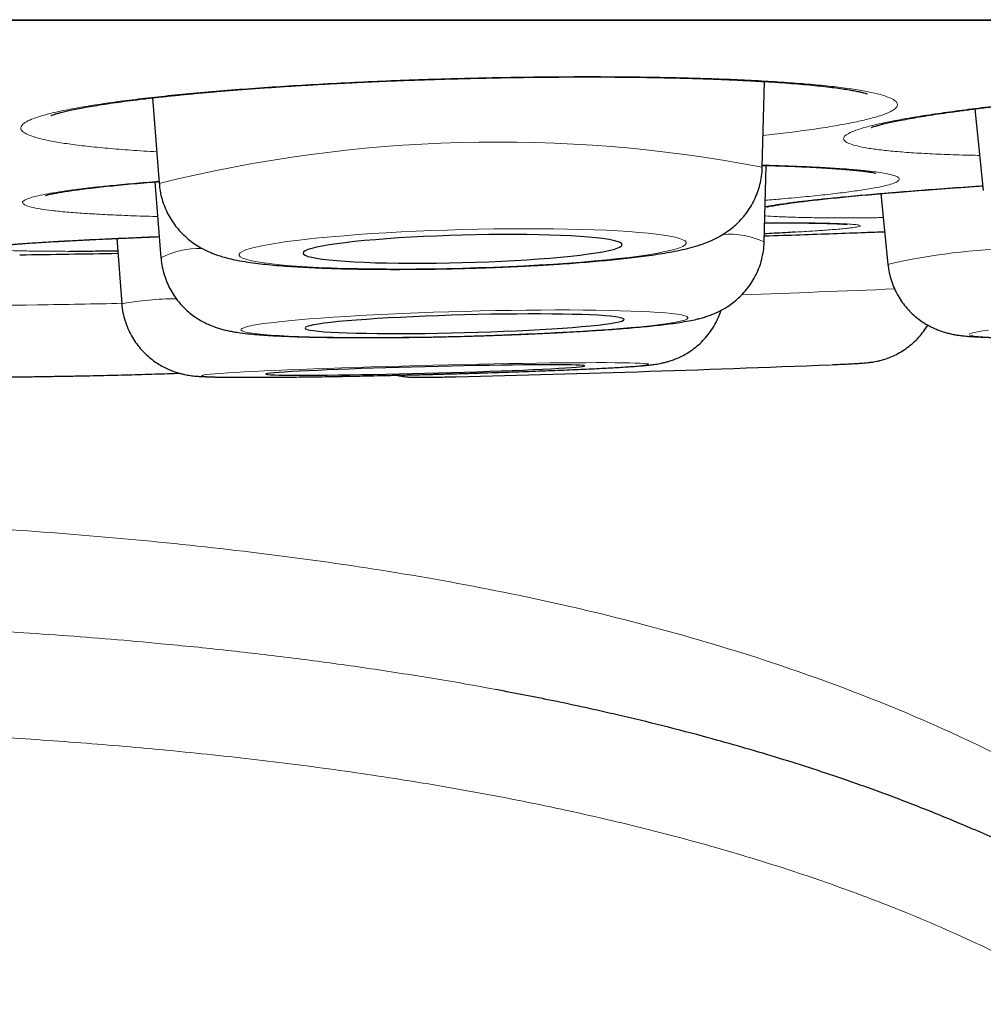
# Model space of a CAD drawing. Header units: millimetres. Extents: x 8 to 869, y 12 to 812.
# Tile 10 of 230: x 410.17 to 413.87, y 321.24 to 325.02. Entities that reach past the tile are written whole.
import ezdxf

# ---------------------------------------------------------------- set-up
doc = ezdxf.new("R2010")
doc.units = ezdxf.units.MM

msp = doc.modelspace()

# ---------------------------------------------------------------- linework, layer by layer
at = {"color": 252, "linetype": 'Continuous', "lineweight": 0}
msp.add_line((391.6885, 325.0178), (425.0841, 325.0178), dxfattribs=at)
at = {"color": 7, "linetype": 'Continuous', "lineweight": 30}
for p, q in [((391.7188, 325.0155), (425.0537, 325.0155)), ((413.0171, 324.4511), (413.0256, 324.7803)), ((410.6748, 324.7176), (410.7008, 324.3893)), ((413.8335, 324.6753), (413.866, 324.3613)), ((413.0243, 324.1645), (413.0319, 324.4579)), ((410.6848, 324.395), (410.708, 324.1025)), ((413.4722, 324.3497), (413.4997, 324.0779)), ((410.5378, 324.1776), (410.5574, 323.9269)), ((413.4997, 324.0776), (413.4997, 324.0779))]:
    msp.add_line(p, q, dxfattribs=at)
at = {"color": 252, "linetype": 'Continuous', "lineweight": 0, "flags": 128}
for points in [[(411.8665, 324.0635), (411.9264, 324.0653), (411.986, 324.0674), (412.045, 324.0699), (412.1032, 324.0727), (412.1602, 324.0758), (412.2158, 324.0792), (412.2696, 324.0829), (412.3215, 324.0868), (412.3712, 324.091), (412.4184, 324.0954), (412.463, 324.1001), (412.5046, 324.1049), (412.5431, 324.1099), (412.5784, 324.115), (412.6101, 324.1202), (412.6383, 324.1255), (412.6627, 324.1309), (412.6832, 324.1363), (412.6997, 324.1417), (412.7121, 324.1471), (412.7205, 324.1524), (412.7247, 324.1576), (412.7247, 324.1628), (412.7205, 324.1679), (412.7121, 324.1727), (412.6997, 324.1775), (412.6832, 324.182), (412.6627, 324.1863), (412.6383, 324.1904), (412.6101, 324.1942), (412.5784, 324.1977), (412.5431, 324.201), (412.5046, 324.2039), (412.463, 324.2065), (412.4184, 324.2088), (412.3712, 324.2107), (412.3215, 324.2123), (412.2696, 324.2135), (412.2158, 324.2144), (412.1602, 324.2148), (412.1032, 324.2149), (412.045, 324.2146), (411.986, 324.2139), (411.9264, 324.2129), (411.8665, 324.2115), (411.8066, 324.2097), (411.747, 324.2076), (411.688, 324.2052), (411.6298, 324.2024), (411.5728, 324.1993), (411.5172, 324.1959), (411.4634, 324.1922), (411.4115, 324.1882), (411.3618, 324.184), (411.3146, 324.1796), (411.27, 324.1749), (411.2284, 324.1701), (411.1899, 324.1652), (411.1546, 324.16), (411.1229, 324.1548), (411.0947, 324.1495), (411.0704, 324.1442), (411.0499, 324.1388), (411.0333, 324.1334), (411.0209, 324.128), (411.0125, 324.1226), (411.0084, 324.1174), (411.0084, 324.1122), (411.0125, 324.1072), (411.0209, 324.1023), (411.0333, 324.0976), (411.0499, 324.093), (411.0704, 324.0887), (411.0947, 324.0846), (411.1229, 324.0808), (411.1546, 324.0773), (411.1899, 324.074), (411.2284, 324.0711), (411.27, 324.0685), (411.3146, 324.0662), (411.3618, 324.0643), (411.4115, 324.0627), (411.4634, 324.0615), (411.5172, 324.0607), (411.5728, 324.0602), (411.6298, 324.0601), (411.688, 324.0604), (411.747, 324.0611), (411.8066, 324.0621), (411.8665, 324.0635)], [(411.8738, 323.8023), (411.9337, 323.804), (411.9933, 323.806), (412.0523, 323.8081), (412.1105, 323.8105), (412.1675, 323.813), (412.223, 323.8157), (412.2769, 323.8186), (412.3288, 323.8217), (412.3785, 323.8249), (412.4257, 323.8282), (412.4703, 323.8316), (412.5119, 323.8351), (412.5504, 323.8386), (412.5856, 323.8423), (412.6174, 323.8459), (412.6455, 323.8496), (412.6699, 323.8533), (412.6904, 323.857), (412.7069, 323.8606), (412.7194, 323.8642), (412.7277, 323.8677), (412.7319, 323.8711), (412.7319, 323.8744), (412.7277, 323.8777), (412.7194, 323.8807), (412.7069, 323.8836), (412.6904, 323.8864), (412.6699, 323.889), (412.6455, 323.8914), (412.6174, 323.8935), (412.5856, 323.8955), (412.5504, 323.8973), (412.5119, 323.8988), (412.4703, 323.9001), (412.4257, 323.9011), (412.3785, 323.9019), (412.3288, 323.9024), (412.2769, 323.9027), (412.223, 323.9027), (412.1675, 323.9025), (412.1105, 323.902), (412.0523, 323.9012), (411.9933, 323.9002), (411.9337, 323.899), (411.8738, 323.8975), (411.8139, 323.8958), (411.7543, 323.8939), (411.6952, 323.8917), (411.6371, 323.8894), (411.5801, 323.8868), (411.5245, 323.8841), (411.4707, 323.8812), (411.4187, 323.8782), (411.3691, 323.875), (411.3218, 323.8717), (411.2773, 323.8683), (411.2357, 323.8648), (411.1971, 323.8612), (411.1619, 323.8576), (411.1301, 323.8539), (411.102, 323.8502), (411.0776, 323.8465), (411.0571, 323.8429), (411.0406, 323.8392), (411.0281, 323.8357), (411.0198, 323.8321), (411.0156, 323.8287), (411.0156, 323.8254), (411.0198, 323.8222), (411.0281, 323.8191), (411.0406, 323.8162), (411.0571, 323.8135), (411.0776, 323.8109), (411.102, 323.8085), (411.1301, 323.8063), (411.1619, 323.8043), (411.1971, 323.8026), (411.2357, 323.8011), (411.2773, 323.7998), (411.3218, 323.7988), (411.3691, 323.798), (411.4187, 323.7974), (411.4707, 323.7972), (411.5245, 323.7971), (411.5801, 323.7974), (411.6371, 323.7979), (411.6952, 323.7986), (411.7543, 323.7996), (411.8139, 323.8008), (411.8738, 323.8023)], [(413.8861, 323.8256), (413.8638, 323.8223), (413.8454, 323.8193), (413.831, 323.8163), (413.8207, 323.8136), (413.8145, 323.811), (413.8126, 323.8086), (413.8148, 323.8064), (413.8211, 323.8044), (413.8316, 323.8027), (413.8462, 323.8011), (413.8648, 323.7998), (413.8874, 323.7988)], [(412.5815, 323.6943), (412.5794, 323.6955), (412.5731, 323.6965), (412.5626, 323.6975), (412.5481, 323.6983), (412.5296, 323.699), (412.5071, 323.6995), (412.4808, 323.7), (412.4508, 323.7003), (412.4172, 323.7004), (412.3803, 323.7004), (412.3402, 323.7003), (412.2971, 323.7001), (412.2511, 323.6997), (412.2026, 323.6992), (412.1518, 323.6985), (412.0988, 323.6977), (412.0441, 323.6968), (411.9877, 323.6958), (411.9301, 323.6947), (411.8715, 323.6934), (411.8121, 323.6921), (411.7523, 323.6906), (411.6924, 323.6891), (411.6326, 323.6875), (411.5733, 323.6858), (411.5146, 323.684), (411.457, 323.6822), (411.4007, 323.6804), (411.346, 323.6785), (411.2931, 323.6765), (411.2423, 323.6746), (411.1938, 323.6726), (411.1479, 323.6707), (411.1048, 323.6687), (411.0647, 323.6668), (411.0278, 323.6649), (410.9944, 323.663), (410.9644, 323.6612), (410.9382, 323.6594), (410.9157, 323.6577), (410.8973, 323.6561), (410.8828, 323.6545), (410.8724, 323.6531), (410.8662, 323.6517), (410.8641, 323.6504), (410.8662, 323.6492), (410.8725, 323.6482), (410.883, 323.6473), (410.8975, 323.6464), (410.916, 323.6458), (410.9385, 323.6452), (410.9648, 323.6448), (410.9948, 323.6445), (411.0284, 323.6443), (411.0653, 323.6443), (411.1054, 323.6444), (411.1486, 323.6447), (411.1945, 323.6451), (411.243, 323.6456), (411.2938, 323.6462), (411.3468, 323.647), (411.4015, 323.6479), (411.4579, 323.6489), (411.5155, 323.6501), (411.5741, 323.6513), (411.6335, 323.6527), (411.6933, 323.6541), (411.7532, 323.6556), (411.813, 323.6573), (411.8724, 323.6589), (411.931, 323.6607), (411.9886, 323.6625), (412.0449, 323.6644), (412.0996, 323.6663), (412.1525, 323.6682), (412.2034, 323.6701), (412.2518, 323.6721), (412.2977, 323.6741), (412.3408, 323.676), (412.3809, 323.6779), (412.4178, 323.6798), (412.4513, 323.6817), (412.4812, 323.6835), (412.5074, 323.6853), (412.5299, 323.687), (412.5484, 323.6887), (412.5628, 323.6902), (412.5732, 323.6917), (412.5794, 323.6931), (412.5815, 323.6943)]]:
    msp.add_lwpolyline(points, dxfattribs=at)
at = {"color": 7, "linetype": 'Continuous', "lineweight": 30, "flags": 128}
for points in [[(411.8665, 324.0847), (411.9171, 324.0862), (411.9674, 324.0881), (412.0169, 324.0903), (412.0655, 324.0928), (412.1126, 324.0957), (412.1581, 324.0988), (412.2016, 324.1022), (412.2428, 324.1058), (412.2815, 324.1097), (412.3173, 324.1137), (412.35, 324.1179), (412.3795, 324.1222), (412.4054, 324.1267), (412.4276, 324.1312), (412.446, 324.1357), (412.4605, 324.1403), (412.4709, 324.1448), (412.4771, 324.1493), (412.4792, 324.1537), (412.4771, 324.158), (412.4709, 324.1622), (412.4605, 324.1662), (412.446, 324.17), (412.4276, 324.1736), (412.4054, 324.1769), (412.3795, 324.18), (412.35, 324.1827), (412.3173, 324.1852), (412.2815, 324.1873), (412.2428, 324.1891), (412.2016, 324.1906), (412.1581, 324.1917), (412.1126, 324.1924), (412.0655, 324.1927), (412.0169, 324.1927), (411.9674, 324.1923), (411.9171, 324.1915), (411.8665, 324.1903), (411.8159, 324.1888), (411.7657, 324.1869), (411.7161, 324.1847), (411.6676, 324.1822), (411.6204, 324.1793), (411.5749, 324.1762), (411.5314, 324.1728), (411.4902, 324.1692), (411.4515, 324.1654), (411.4157, 324.1613), (411.383, 324.1571), (411.3536, 324.1528), (411.3276, 324.1484), (411.3054, 324.1439), (411.287, 324.1393), (411.2725, 324.1348), (411.2621, 324.1302), (411.2559, 324.1257), (411.2538, 324.1213), (411.2559, 324.117), (411.2621, 324.1128), (411.2725, 324.1088), (411.287, 324.105), (411.3054, 324.1015), (411.3276, 324.0981), (411.3536, 324.0951), (411.383, 324.0923), (411.4157, 324.0898), (411.4515, 324.0877), (411.4902, 324.0859), (411.5314, 324.0844), (411.5749, 324.0834), (411.6204, 324.0826), (411.6676, 324.0823), (411.7161, 324.0824), (411.7657, 324.0828), (411.8159, 324.0836), (411.8665, 324.0847)], [(411.8738, 323.816), (411.9244, 323.8174), (411.9746, 323.8191), (412.0242, 323.821), (412.0727, 323.8231), (412.1199, 323.8254), (412.1654, 323.8278), (412.2089, 323.8304), (412.2501, 323.8331), (412.2888, 323.836), (412.3246, 323.8389), (412.3573, 323.8419), (412.3867, 323.845), (412.4126, 323.8481), (412.4349, 323.8512), (412.4533, 323.8543), (412.4677, 323.8574), (412.4781, 323.8604), (412.4844, 323.8634), (412.4865, 323.8662), (412.4844, 323.869), (412.4781, 323.8716), (412.4677, 323.8741), (412.4533, 323.8764), (412.4349, 323.8785), (412.4126, 323.8804), (412.3867, 323.8822), (412.3573, 323.8837), (412.3246, 323.8849), (412.2888, 323.886), (412.2501, 323.8868), (412.2089, 323.8873), (412.1654, 323.8876), (412.1199, 323.8876), (412.0727, 323.8873), (412.0242, 323.8869), (411.9746, 323.8861), (411.9244, 323.8851), (411.8738, 323.8839), (411.8232, 323.8824), (411.7729, 323.8807), (411.7234, 323.8788), (411.6748, 323.8767), (411.6276, 323.8745), (411.5821, 323.872), (411.5386, 323.8694), (411.4974, 323.8667), (411.4588, 323.8639), (411.423, 323.8609), (411.3902, 323.8579), (411.3608, 323.8548), (411.3349, 323.8517), (411.3127, 323.8486), (411.2942, 323.8455), (411.2798, 323.8424), (411.2694, 323.8394), (411.2631, 323.8365), (411.2611, 323.8336), (411.2631, 323.8308), (411.2694, 323.8282), (411.2798, 323.8258), (411.2942, 323.8235), (411.3127, 323.8213), (411.3349, 323.8194), (411.3608, 323.8177), (411.3902, 323.8162), (411.423, 323.8149), (411.4588, 323.8139), (411.4974, 323.8131), (411.5386, 323.8126), (411.5821, 323.8123), (411.6276, 323.8123), (411.6748, 323.8125), (411.7234, 323.813), (411.7729, 323.8137), (411.8232, 323.8147), (411.8738, 323.816)], [(412.3355, 323.688), (412.3334, 323.689), (412.3271, 323.6899), (412.3167, 323.6906), (412.3022, 323.6912), (412.2838, 323.6917), (412.2615, 323.6921), (412.2356, 323.6923), (412.2062, 323.6924), (412.1734, 323.6924), (412.1376, 323.6922), (412.0989, 323.6918), (412.0577, 323.6914), (412.0142, 323.6908), (411.9687, 323.6901), (411.9215, 323.6893), (411.8729, 323.6883), (411.8233, 323.6873), (411.7731, 323.6861), (411.7225, 323.6849), (411.6719, 323.6835), (411.6216, 323.6821), (411.5721, 323.6806), (411.5235, 323.6791), (411.4764, 323.6775), (411.4309, 323.6759), (411.3874, 323.6743), (411.3462, 323.6726), (411.3076, 323.6709), (411.2718, 323.6693), (411.2391, 323.6677), (411.2097, 323.6661), (411.1838, 323.6645), (411.1615, 323.663), (411.1432, 323.6616), (411.1287, 323.6602), (411.1184, 323.659), (411.1121, 323.6578), (411.1101, 323.6567), (411.1122, 323.6557), (411.1185, 323.6549), (411.1289, 323.6541), (411.1434, 323.6535), (411.1618, 323.653), (411.1841, 323.6526), (411.21, 323.6524), (411.2395, 323.6523), (411.2722, 323.6524), (411.308, 323.6526), (411.3467, 323.6529), (411.3879, 323.6533), (411.4315, 323.6539), (411.477, 323.6546), (411.5242, 323.6555), (411.5727, 323.6564), (411.6223, 323.6575), (411.6725, 323.6586), (411.7231, 323.6599), (411.7737, 323.6612), (411.824, 323.6626), (411.8735, 323.6641), (411.9221, 323.6656), (411.9692, 323.6672), (412.0147, 323.6688), (412.0582, 323.6705), (412.0994, 323.6721), (412.138, 323.6738), (412.1738, 323.6754), (412.2065, 323.6771), (412.2359, 323.6787), (412.2618, 323.6802), (412.2841, 323.6817), (412.3025, 323.6831), (412.3169, 323.6845), (412.3272, 323.6858), (412.3335, 323.687), (412.3355, 323.688)]]:
    msp.add_lwpolyline(points, dxfattribs=at)
at = {"color": 252, "linetype": 'Continuous', "lineweight": 0}
for centre, radius, start, end in [((412, 319.1635), 5.3845, 79.1114, 103.9616), ((412.892, 323.8801), 0.3136, 65.0431, 94.6693), ((410.8569, 323.8204), 0.3191, 88.5175, 117.8159), ((414.0317, 321.7894), 2.3495, 90.7806, 103.0885), ((410.6246, 392.8426), 68.9201, 271.924635, 272.413456), ((410.7694, 322.7507), 1.1951, 90.1353, 100.2198), ((409.7437, 356.6408), 32.7221, 269.64236, 270.85836), ((409.7007, 361.7462), 37.8276, 270.80752, 271.29966)]:
    msp.add_arc(centre, radius, start, end, dxfattribs=at)
at = {"color": 7, "linetype": 'Continuous', "lineweight": 30}
for centre, radius, start, end in [((408.3863, 454.1026), 130, 270.784149, 270.950264), ((409.9177, 406.2565), 82.6324, 271.301965, 272.33171)]:
    msp.add_arc(centre, radius, start, end, dxfattribs=at)
for points, knots in [([(410.2854, 324.6496), (410.2855, 324.6496), (410.2858, 324.6498), (410.2899, 324.6514), (410.2973, 324.6539), (410.3086, 324.6574), (410.3237, 324.6615), (410.3429, 324.6662), (410.3663, 324.6714), (410.3937, 324.6769), (410.4255, 324.6828), (410.4612, 324.6889), (410.5008, 324.695), (410.5439, 324.7013), (410.5904, 324.7075), (410.6401, 324.7136), (410.6926, 324.7197), (410.7479, 324.7256), (410.806, 324.7315), (410.8667, 324.7372), (410.9298, 324.7427), (410.9951, 324.748), (411.0625, 324.7531), (411.1307, 324.7579), (411.1795, 324.7612), (411.2177, 324.7636), (411.2573, 324.766), (411.3191, 324.7696), (411.3936, 324.7736), (411.4691, 324.7773), (411.5455, 324.7808), (411.6227, 324.7839), (411.7005, 324.7868), (411.7787, 324.7893), (411.8572, 324.7915), (411.9355, 324.7934), (412.0135, 324.795), (412.0912, 324.7963), (412.1686, 324.7972), (412.2453, 324.7978), (412.3211, 324.798), (412.3957, 324.798), (412.4688, 324.7976), (412.5398, 324.7968), (412.6088, 324.7958), (412.676, 324.7944), (412.7418, 324.7927), (412.8059, 324.7906), (412.8681, 324.7883), (412.9283, 324.7856), (412.986, 324.7827), (413.0412, 324.7794), (413.0934, 324.776), (413.1424, 324.7722), (413.188, 324.7683), (413.2301, 324.7642), (413.2683, 324.76), (413.3024, 324.7558), (413.3323, 324.7515), (413.3576, 324.7474), (413.3791, 324.7434), (413.3957, 324.7398), (413.4079, 324.7368), (413.4157, 324.7345), (413.4201, 324.7331), (413.4204, 324.733), (413.4205, 324.7329)], [0, 0, 0, 0, 0.008136, 0.018805, 0.030419, 0.042931, 0.056247, 0.070241, 0.084496, 0.099732, 0.115458, 0.131574, 0.147987, 0.164617, 0.181397, 0.19827, 0.21519, 0.232073, 0.249155, 0.266268, 0.283414, 0.300595, 0.317815, 0.335081, 0.351466, 0.353487, 0.362618, 0.379902, 0.397163, 0.414422, 0.431687, 0.448966, 0.466267, 0.483596, 0.500962, 0.518292, 0.535531, 0.552837, 0.570188, 0.58756, 0.604921, 0.622244, 0.639503, 0.656676, 0.673549, 0.690516, 0.707605, 0.724797, 0.742072, 0.759401, 0.776756, 0.794092, 0.81137, 0.828546, 0.845576, 0.86241, 0.878993, 0.895259, 0.911136, 0.926531, 0.941357, 0.956318, 0.969014, 0.980863, 0.991775, 1, 1, 1, 1]), ([(413.4355, 324.6034), (413.4355, 324.6034), (413.435, 324.6031), (413.4369, 324.604), (413.4415, 324.6057), (413.45, 324.6084), (413.4622, 324.612), (413.4784, 324.6163), (413.4986, 324.6211), (413.5229, 324.6265), (413.5511, 324.6321), (413.5834, 324.6382), (413.6199, 324.6445), (413.6602, 324.6511), (413.704, 324.6577), (413.7512, 324.6645), (413.8014, 324.6712), (413.8545, 324.678), (413.9103, 324.6847), (413.9688, 324.6914), (414.03, 324.6981), (414.0934, 324.7046), (414.1591, 324.711), (414.2268, 324.7174), (414.2964, 324.7235), (414.3502, 324.7281), (414.3934, 324.7316), (414.4368, 324.7351), (414.4989, 324.7399), (414.5738, 324.7454), (414.6497, 324.7506), (414.7263, 324.7557), (414.8037, 324.7605), (414.8817, 324.765), (414.96, 324.7693), (415.0385, 324.7734), (415.1168, 324.7771), (415.1948, 324.7806), (415.2724, 324.7838), (415.3496, 324.7866), (415.4261, 324.7892), (415.5017, 324.7914), (415.576, 324.7934), (415.6487, 324.795), (415.7194, 324.7962), (415.788, 324.7971), (415.8548, 324.7977), (415.92, 324.7979), (415.9836, 324.7979), (416.0453, 324.7975), (416.1049, 324.7968), (416.1621, 324.7957), (416.2165, 324.7944), (416.2681, 324.7927), (416.3165, 324.7907), (416.3615, 324.7885), (416.4029, 324.7861), (416.4404, 324.7834), (416.4739, 324.7806), (416.5031, 324.7776), (416.5278, 324.7747), (416.5478, 324.7718), (416.5634, 324.7692), (416.5748, 324.767), (416.5822, 324.7653), (416.5861, 324.7642), (416.5861, 324.7642), (416.5862, 324.7642)], [0, 0, 0, 0, 0.000782, 0.010588, 0.021398, 0.033209, 0.045954, 0.059509, 0.073724, 0.088461, 0.10318, 0.118998, 0.135167, 0.151609, 0.168249, 0.185024, 0.20188, 0.218774, 0.235607, 0.252636, 0.269688, 0.286765, 0.30387, 0.321009, 0.338188, 0.355415, 0.359918, 0.368999, 0.386196, 0.403367, 0.420535, 0.437708, 0.454895, 0.472101, 0.489336, 0.506606, 0.52384, 0.540983, 0.558193, 0.575447, 0.592722, 0.609988, 0.627215, 0.644381, 0.661462, 0.678246, 0.695122, 0.71212, 0.729223, 0.746409, 0.763651, 0.780922, 0.798178, 0.815379, 0.832485, 0.849449, 0.866224, 0.882752, 0.898971, 0.914802, 0.93015, 0.944918, 0.958266, 0.970864, 0.982562, 0.99326, 1, 1, 1, 1]), ([(411.8665, 324.0624), (411.8767, 324.0627), (411.9064, 324.0635), (411.9554, 324.0651), (412.0133, 324.0673), (412.0706, 324.0698), (412.1271, 324.0726), (412.1827, 324.0757), (412.2371, 324.0792), (412.2901, 324.0828), (412.3416, 324.0868), (412.3915, 324.0911), (412.4396, 324.0956), (412.4858, 324.1003), (412.53, 324.1054), (412.5724, 324.1108), (412.6131, 324.1167), (412.6525, 324.1231), (412.6917, 324.1304), (412.7291, 324.1387), (412.7616, 324.1475), (412.7886, 324.1563), (412.8109, 324.1648), (412.8322, 324.1742), (412.853, 324.185), (412.8738, 324.1976), (412.8947, 324.2124), (412.9155, 324.2297), (412.9357, 324.2497), (412.9547, 324.2724), (412.9719, 324.2976), (412.9869, 324.3249), (412.9992, 324.354), (413.0086, 324.3844), (413.0146, 324.4167), (413.0174, 324.4391), (413.0171, 324.4509), (413.0171, 324.4511)], [0, 0, 0, 0, 0.0185865, 0.0539178, 0.0892628, 0.1246307, 0.1600364, 0.1954966, 0.231031, 0.2666635, 0.3024244, 0.3383529, 0.3745019, 0.410945, 0.4477889, 0.4851953, 0.5234245, 0.5629289, 0.6045881, 0.6504286, 0.6921465, 0.7191268, 0.7430651, 0.7643304, 0.7839883, 0.8028737, 0.8215834, 0.8403635, 0.8594316, 0.8788128, 0.898434, 0.918209, 0.9380729, 0.9579825, 0.9779177, 0.9997093, 1, 1, 1, 1]), ([(413.0173, 324.4583), (413.0297, 324.458), (413.0606, 324.4571), (413.1068, 324.4556), (413.1561, 324.4536), (413.2022, 324.4515), (413.2451, 324.4493), (413.2846, 324.4468), (413.3205, 324.4443), (413.3524, 324.4416), (413.3802, 324.439), (413.4037, 324.4363), (413.4224, 324.4339), (413.4364, 324.4317), (413.4461, 324.4299), (413.4516, 324.4288), (413.4541, 324.4281), (413.4536, 324.4283), (413.4535, 324.4283)], [0, 0, 0, 0, 0.050817, 0.126448, 0.201868, 0.277044, 0.351923, 0.426428, 0.500445, 0.573664, 0.644333, 0.714068, 0.782077, 0.84096, 0.895908, 0.946181, 0.991355, 1, 1, 1, 1]), ([(410.2642, 324.3428), (410.2641, 324.3427), (410.2639, 324.3427), (410.2667, 324.3435), (410.2728, 324.3451), (410.2814, 324.3471), (410.2913, 324.3492), (410.3037, 324.3516), (410.321, 324.3547), (410.3447, 324.3586), (410.3723, 324.3626), (410.4038, 324.3669), (410.4392, 324.3712), (410.4783, 324.3757), (410.5209, 324.3802), (410.5668, 324.3847), (410.616, 324.3892), (410.6605, 324.3931), (410.6896, 324.3954), (410.7003, 324.3963)], [0, 0, 0, 0, 0.0183224, 0.0621558, 0.1111864, 0.165349, 0.20245, 0.2422676, 0.30697, 0.3737687, 0.4427684, 0.5134352, 0.5853821, 0.6583298, 0.732084, 0.8065131, 0.8814808, 0.9564304, 1, 1, 1, 1]), ([(410.7013, 324.3893), (410.7018, 324.3823), (410.7031, 324.3643), (410.7093, 324.3361), (410.719, 324.3053), (410.7317, 324.2764), (410.7467, 324.2496), (410.7639, 324.2251), (410.7827, 324.2031), (410.8025, 324.1836), (410.823, 324.1667), (410.8436, 324.1523), (410.8641, 324.1401), (410.8843, 324.1298), (410.9044, 324.121), (410.9249, 324.1134), (410.9467, 324.1065), (410.9715, 324.1), (411.003, 324.0931), (411.0394, 324.0869), (411.0796, 324.0815), (411.1201, 324.0771), (411.1625, 324.0733), (411.2073, 324.07), (411.2533, 324.0672), (411.3008, 324.0649), (411.35, 324.0629), (411.4007, 324.0614), (411.4529, 324.0602), (411.5066, 324.0594), (411.5614, 324.0589), (411.6174, 324.0588), (411.6743, 324.0591), (411.7318, 324.0597), (411.7898, 324.0606), (411.8348, 324.0616), (411.8604, 324.0622), (411.8665, 324.0624)], [0, 0, 0, 0, 0.013161, 0.033788, 0.054002, 0.073838, 0.093322, 0.11246, 0.131255, 0.149699, 0.167808, 0.18566, 0.203465, 0.221533, 0.240335, 0.260602, 0.283386, 0.310352, 0.344633, 0.393273, 0.435604, 0.474757, 0.516048, 0.555246, 0.593224, 0.630443, 0.667154, 0.703506, 0.739598, 0.775496, 0.81125, 0.846894, 0.882456, 0.917959, 0.953419, 0.988854, 1, 1, 1, 1]), ([(413.0335, 324.2982), (413.0334, 324.2982), (413.0332, 324.2981), (413.036, 324.2988), (413.0421, 324.3002), (413.0521, 324.3022), (413.0621, 324.304), (413.0721, 324.3057), (413.0836, 324.3076), (413.1028, 324.3105), (413.1287, 324.3142), (413.1585, 324.318), (413.1922, 324.3221), (413.2294, 324.3263), (413.2703, 324.3307), (413.3145, 324.3352), (413.362, 324.3398), (413.4125, 324.3445), (413.4658, 324.3492), (413.5219, 324.354), (413.5807, 324.3588), (413.642, 324.3636), (413.7058, 324.3684), (413.7717, 324.3732), (413.8246, 324.377), (413.856, 324.3791), (413.8641, 324.3797)], [0, 0, 0, 0, 0.0121443, 0.0412016, 0.0742083, 0.1110613, 0.1519423, 0.1605429, 0.1873362, 0.2327955, 0.2793587, 0.3270704, 0.3756163, 0.4247877, 0.4744455, 0.5245004, 0.5748963, 0.6255496, 0.6760188, 0.7266442, 0.7775363, 0.8286116, 0.8797878, 0.9309756, 0.9820797, 1, 1, 1, 1]), ([(413.0249, 324.1871), (413.0256, 324.1871), (413.0728, 324.1887), (413.162, 324.1918), (413.291, 324.1963), (413.3993, 324.2002), (413.4624, 324.2026), (413.487, 324.2035)], [0, 0, 0, 0, 0.003933, 0.283826, 0.553886, 0.825822, 1, 1, 1, 1]), ([(413.1449, 324.2018), (413.1441, 324.2017), (413.1203, 324.2003), (413.0807, 324.1981), (413.0379, 324.1959), (413.0251, 324.1953)], [0, 0, 0, 0, 0.023065, 0.708871, 1, 1, 1, 1]), ([(413.0262, 324.2379), (413.0354, 324.2379), (413.0608, 324.2379), (413.0989, 324.2378), (413.1407, 324.2375), (413.179, 324.2371), (413.2135, 324.2366), (413.2444, 324.236), (413.2715, 324.2353), (413.2948, 324.2346), (413.3141, 324.2338), (413.3283, 324.233), (413.338, 324.2323), (413.343, 324.2319), (413.3451, 324.2316), (413.3446, 324.2317), (413.3446, 324.2317)], [0, 0, 0, 0, 0.0503507, 0.1385946, 0.2267451, 0.3147609, 0.4014203, 0.4871559, 0.5725043, 0.6570832, 0.7402759, 0.8210845, 0.8879668, 0.9473923, 0.998112, 1, 1, 1, 1]), ([(410.0736, 324.148), (410.0735, 324.148), (410.0731, 324.1479), (410.0752, 324.1483), (410.0801, 324.1489), (410.089, 324.15), (410.0991, 324.1511), (410.1095, 324.1521), (410.1218, 324.1533), (410.1405, 324.1549), (410.166, 324.1569), (410.1953, 324.159), (410.2283, 324.1612), (410.265, 324.1635), (410.3051, 324.1658), (410.3486, 324.1682), (410.3953, 324.1707), (410.445, 324.1732), (410.4976, 324.1757), (410.5529, 324.1783), (410.611, 324.1808), (410.6606, 324.1829), (410.6916, 324.1842), (410.7015, 324.1846)], [0, 0, 0, 0, 0.005458, 0.037347, 0.074793, 0.117682, 0.165342, 0.185669, 0.216953, 0.271443, 0.327049, 0.383768, 0.441243, 0.499262, 0.557698, 0.616475, 0.675556, 0.734846, 0.793821, 0.852996, 0.912426, 0.972021, 1, 1, 1, 1]), ([(411.8738, 323.8019), (411.8839, 323.8021), (411.9132, 323.8029), (411.9617, 323.8044), (412.019, 323.8064), (412.0757, 323.8085), (412.1316, 323.8108), (412.1864, 323.8134), (412.24, 323.816), (412.2923, 323.8189), (412.3429, 323.8219), (412.3917, 323.825), (412.4385, 323.8283), (412.4834, 323.8317), (412.526, 323.8352), (412.5665, 323.8389), (412.6048, 323.8428), (412.6411, 323.8469), (412.6758, 323.8514), (412.7103, 323.8565), (412.7405, 323.8619), (412.7661, 323.8675), (412.7862, 323.8727), (412.8042, 323.8782), (412.8222, 323.8846), (412.8405, 323.8922), (412.8597, 323.9015), (412.8797, 323.9129), (412.9005, 323.927), (412.9215, 323.9439), (412.9421, 323.9639), (412.9615, 323.9866), (412.979, 324.0117), (412.9942, 324.039), (413.0065, 324.0679), (413.0159, 324.0982), (413.0219, 324.1304), (413.0247, 324.1527), (413.0243, 324.1644), (413.0243, 324.1645)], [0, 0, 0, 0, 0.01822, 0.052856, 0.087503, 0.122164, 0.15685, 0.191571, 0.226339, 0.261171, 0.296084, 0.331105, 0.366266, 0.401613, 0.437214, 0.473165, 0.509623, 0.546847, 0.585318, 0.626056, 0.671821, 0.702665, 0.725134, 0.745115, 0.762877, 0.779419, 0.795585, 0.81182, 0.828588, 0.846093, 0.864257, 0.882884, 0.901801, 0.920894, 0.940094, 0.959358, 0.978661, 0.999815, 1, 1, 1, 1]), ([(410.5416, 324.1285), (410.5131, 324.1283), (410.4516, 324.128), (410.391, 324.1279), (410.3611, 324.128), (410.3575, 324.128)], [0, 0, 0, 0, 0.433064, 0.932538, 1, 1, 1, 1]), ([(413.5, 324.0779), (413.5002, 324.0752), (413.501, 324.0615), (413.5061, 324.0375), (413.5151, 324.0066), (413.5273, 323.9775), (413.542, 323.9505), (413.559, 323.9257), (413.5777, 323.9033), (413.5979, 323.8835), (413.6189, 323.8662), (413.6403, 323.8517), (413.6612, 323.8397), (413.6812, 323.8303), (413.6998, 323.8229), (413.7169, 323.8173), (413.7327, 323.813), (413.7476, 323.8096), (413.7623, 323.8069), (413.7777, 323.8046), (413.7957, 323.8025), (413.8191, 323.8005), (413.8468, 323.799), (413.8784, 323.7978), (413.911, 323.7971), (413.9462, 323.7966), (413.9844, 323.7965), (414.0247, 323.7966), (414.067, 323.797), (414.1115, 323.7976), (414.158, 323.7985), (414.2065, 323.7995), (414.2568, 323.8008), (414.3087, 323.8023), (414.362, 323.804), (414.4166, 323.806), (414.4721, 323.808), (414.5285, 323.8103), (414.5854, 323.8128), (414.6426, 323.8154), (414.7, 323.8181), (414.7572, 323.821), (414.8141, 323.8241), (414.8704, 323.8272), (414.9259, 323.8305), (414.9803, 323.8338), (415.0335, 323.8372), (415.0852, 323.8407), (415.1352, 323.8442), (415.1834, 323.8478), (415.2296, 323.8514), (415.2737, 323.855), (415.3154, 323.8587), (415.3548, 323.8623), (415.3918, 323.866), (415.4264, 323.8697), (415.4588, 323.8735), (415.4896, 323.8776), (415.5205, 323.8822), (415.5468, 323.8869), (415.5695, 323.892), (415.5862, 323.8965), (415.6015, 323.9012), (415.6177, 323.907), (415.6349, 323.9142), (415.6537, 323.9235), (415.6737, 323.9351), (415.6948, 323.9498), (415.7162, 323.9675), (415.7368, 323.9883), (415.7559, 324.0117), (415.7729, 324.0374), (415.7874, 324.0651), (415.7988, 324.0944), (415.8067, 324.1213), (415.8093, 324.1385), (415.8103, 324.1453)], [0, 0, 0, 0, 0.002463, 0.012463, 0.022234, 0.031788, 0.041133, 0.05027, 0.059192, 0.067885, 0.076318, 0.084441, 0.092187, 0.099508, 0.106447, 0.113176, 0.119981, 0.12712, 0.135024, 0.144291, 0.155902, 0.172025, 0.194688, 0.214049, 0.232286, 0.25154, 0.270073, 0.288197, 0.306074, 0.323787, 0.341388, 0.358908, 0.376369, 0.393786, 0.411169, 0.428527, 0.445866, 0.46319, 0.480505, 0.497813, 0.515119, 0.532424, 0.549731, 0.567044, 0.584364, 0.601697, 0.619046, 0.636417, 0.653817, 0.671253, 0.688738, 0.706286, 0.723921, 0.741674, 0.759596, 0.77777, 0.796342, 0.815601, 0.836231, 0.860559, 0.873651, 0.882619, 0.890606, 0.89799, 0.905226, 0.912536, 0.920249, 0.928509, 0.937262, 0.946353, 0.955654, 0.965083, 0.974593, 0.984155, 0.993749, 1, 1, 1, 1]), ([(410.7082, 324.1025), (410.7082, 324.1017), (410.7085, 324.0898), (410.7126, 324.0673), (410.7203, 324.0358), (410.7315, 324.0061), (410.7452, 323.9783), (410.7613, 323.9528), (410.7792, 323.9295), (410.7986, 323.9088), (410.819, 323.8907), (410.8396, 323.8753), (410.86, 323.8625), (410.8797, 323.852), (410.8985, 323.8436), (410.9163, 323.8368), (410.9335, 323.8312), (410.9506, 323.8265), (410.9686, 323.8224), (410.9891, 323.8185), (411.0167, 323.8143), (411.0487, 323.8107), (411.085, 323.8076), (411.121, 323.8051), (411.1592, 323.803), (411.2002, 323.8012), (411.2429, 323.7998), (411.2875, 323.7986), (411.334, 323.7977), (411.3823, 323.7971), (411.4325, 323.7967), (411.4842, 323.7965), (411.5374, 323.7966), (411.5919, 323.7969), (411.6475, 323.7974), (411.7039, 323.7982), (411.761, 323.7992), (411.8177, 323.8004), (411.8553, 323.8014), (411.8738, 323.8019)], [0, 0, 0, 0, 0.001554, 0.021744, 0.041479, 0.060792, 0.079701, 0.098213, 0.116321, 0.133995, 0.151186, 0.167821, 0.183849, 0.199327, 0.214507, 0.229852, 0.245809, 0.26318, 0.283064, 0.307221, 0.339207, 0.389572, 0.429421, 0.466716, 0.506077, 0.543738, 0.580426, 0.616517, 0.652211, 0.687629, 0.722848, 0.75792, 0.792881, 0.827759, 0.862574, 0.897341, 0.932076, 0.966787, 1, 1, 1, 1]), ([(410.5575, 323.9269), (410.5575, 323.9263), (410.5578, 323.9146), (410.5617, 323.8925), (410.5693, 323.8611), (410.5804, 323.8315), (410.594, 323.8038), (410.61, 323.7782), (410.6279, 323.755), (410.6475, 323.7342), (410.6683, 323.7159), (410.6897, 323.7002), (410.7113, 323.687), (410.7323, 323.6765), (410.7519, 323.6684), (410.7696, 323.6624), (410.7851, 323.6581), (410.7988, 323.655), (410.8109, 323.6527), (410.8222, 323.651), (410.8333, 323.6496), (410.8453, 323.6485), (410.8606, 323.6474), (410.8796, 323.6464), (410.9031, 323.6456), (410.9298, 323.645), (410.9593, 323.6445), (410.9921, 323.6443), (411.0271, 323.6441), (411.0646, 323.6441), (411.1045, 323.6443), (411.1469, 323.6445), (411.1916, 323.6449), (411.2384, 323.6454), (411.2871, 323.646), (411.3377, 323.6468), (411.3899, 323.6476), (411.4434, 323.6486), (411.4981, 323.6496), (411.5537, 323.6508), (411.61, 323.6521), (411.6668, 323.6534), (411.7238, 323.6548), (411.7809, 323.6563), (411.8376, 323.6579), (411.8939, 323.6595), (411.9495, 323.6612), (412.0041, 323.6629), (412.0575, 323.6647), (412.1096, 323.6665), (412.16, 323.6684), (412.2086, 323.6702), (412.2552, 323.6721), (412.2996, 323.674), (412.3417, 323.6759), (412.3813, 323.6778), (412.4182, 323.6797), (412.4525, 323.6815), (412.4841, 323.6834), (412.513, 323.6853), (412.5395, 323.6872), (412.5645, 323.6893), (412.5858, 323.6915), (412.6034, 323.6937), (412.6176, 323.696), (412.6295, 323.6983), (412.6421, 323.7011), (412.6561, 323.7049), (412.6722, 323.71), (412.6905, 323.7171), (412.7111, 323.7267), (412.7335, 323.7394), (412.7564, 323.7553), (412.7788, 323.7742), (412.7998, 323.7959), (412.8189, 323.8201), (412.8355, 323.8464), (412.8493, 323.8735), (412.8559, 323.8924), (412.859, 323.9015)], [0, 0, 0, 0, 0.000554, 0.010511, 0.020233, 0.029733, 0.039019, 0.048092, 0.056948, 0.065576, 0.073958, 0.08206, 0.089819, 0.097135, 0.103882, 0.110008, 0.115642, 0.12107, 0.126654, 0.13269, 0.139689, 0.148371, 0.160072, 0.178603, 0.197865, 0.215988, 0.235186, 0.253506, 0.271391, 0.289035, 0.306529, 0.323925, 0.341254, 0.358533, 0.375777, 0.392995, 0.410192, 0.427374, 0.444545, 0.461707, 0.478863, 0.496014, 0.513163, 0.530311, 0.54746, 0.564611, 0.581765, 0.598925, 0.616092, 0.63327, 0.65046, 0.667668, 0.684898, 0.702158, 0.719456, 0.736806, 0.75423, 0.771758, 0.789441, 0.807372, 0.825727, 0.844908, 0.866131, 0.881469, 0.8899, 0.896773, 0.902941, 0.908866, 0.914834, 0.921272, 0.928502, 0.936544, 0.945147, 0.954086, 0.963239, 0.972533, 0.981919, 0.991368, 1, 1, 1, 1]), ([(413.2829, 323.6926), (413.2868, 323.6928), (413.301, 323.6934), (413.3224, 323.6944), (413.3471, 323.6955), (413.3686, 323.6967), (413.3875, 323.6977), (413.4016, 323.6986), (413.4125, 323.6995), (413.4207, 323.7002), (413.4285, 323.7011), (413.4364, 323.7021), (413.4457, 323.7035), (413.4571, 323.7057), (413.4713, 323.709), (413.4888, 323.714), (413.5097, 323.7216), (413.5328, 323.7322), (413.5566, 323.7457), (413.5802, 323.7622), (413.6027, 323.7816), (413.6236, 323.8036), (413.6405, 323.8249), (413.6492, 323.8394), (413.6525, 323.845)], [0, 0, 0, 0, 0.030298, 0.112243, 0.194764, 0.278295, 0.363818, 0.454168, 0.508447, 0.551382, 0.579373, 0.601956, 0.622669, 0.64309, 0.665278, 0.692071, 0.724908, 0.761938, 0.801163, 0.842204, 0.884605, 0.927924, 0.971852, 1, 1, 1, 1]), ([(409.2863, 323.6723), (409.29, 323.6711), (409.299, 323.6683), (409.3117, 323.6651), (409.325, 323.6622), (409.338, 323.6599), (409.3518, 323.6579), (409.3685, 323.6559), (409.3894, 323.6539), (409.4146, 323.6522), (409.443, 323.6507), (409.4736, 323.6494), (409.5069, 323.6482), (409.5434, 323.6472), (409.5822, 323.6464), (409.6232, 323.6457), (409.6665, 323.6451), (409.712, 323.6447), (409.7596, 323.6444), (409.809, 323.6442), (409.8602, 323.6441), (409.9128, 323.6442), (409.9668, 323.6444), (410.0219, 323.6447), (410.0779, 323.6451), (410.1345, 323.6456), (410.1916, 323.6463), (410.2488, 323.6471), (410.306, 323.648), (410.3629, 323.649), (410.4193, 323.6501), (410.4749, 323.6513), (410.5296, 323.6525), (410.583, 323.6539), (410.635, 323.6554), (410.6854, 323.6569), (410.7334, 323.6585), (410.7635, 323.6596), (410.7782, 323.6602)], [0, 0, 0, 0, 0.007783, 0.018723, 0.030328, 0.043419, 0.059128, 0.079409, 0.109026, 0.144543, 0.177507, 0.208758, 0.241747, 0.273673, 0.304997, 0.335954, 0.366672, 0.397225, 0.42766, 0.458009, 0.488293, 0.518529, 0.548728, 0.578899, 0.609049, 0.639184, 0.66931, 0.69943, 0.729548, 0.759669, 0.789795, 0.819931, 0.850082, 0.880253, 0.91045, 0.940683, 0.970962, 1, 1, 1, 1]), ([(411.6129, 323.6521), (411.6172, 323.6512), (411.6259, 323.6493), (411.6378, 323.6475), (411.6481, 323.6462), (411.6567, 323.6454), (411.6642, 323.6449), (411.6711, 323.6446), (411.6785, 323.6443), (411.6882, 323.6442), (411.7009, 323.6441), (411.7181, 323.6442), (411.7386, 323.6444), (411.7626, 323.6448), (411.781, 323.6451), (411.792, 323.6453), (411.7928, 323.6453)], [0, 0, 0, 0, 0.031475, 0.063591, 0.092994, 0.122971, 0.156022, 0.195898, 0.248149, 0.32326, 0.453867, 0.590065, 0.719697, 0.856805, 0.989824, 1, 1, 1, 1]), ([(414.1611, 321.752), (414.1103, 321.7773), (413.9988, 321.833), (413.8306, 321.9078), (413.6581, 321.9794), (413.4915, 322.0433), (413.295, 322.1133), (413.0678, 322.1867), (412.7803, 322.2695), (412.4954, 322.3407), (412.2235, 322.4008), (412.0676, 322.4305), (411.9945, 322.4445)], [0, 0, 0, 0, 0.074363, 0.163424, 0.241422, 0.31953, 0.397688, 0.515494, 0.633432, 0.791183, 0.901926, 1, 1, 1, 1])]:
    msp.add_open_spline(points, degree=3, knots=knots, dxfattribs=at)
at = {"color": 252, "linetype": 'Continuous', "lineweight": 0}
for points, knots in [([(411.1995, 324.7636), (411.2435, 324.7662), (411.3317, 324.7716), (411.4689, 324.7785), (411.6085, 324.7845), (411.7498, 324.7895), (411.8918, 324.7935), (412.0337, 324.7965), (412.1743, 324.7984), (412.3125, 324.7992), (412.4474, 324.7989), (412.5782, 324.7976), (412.7039, 324.7952), (412.8235, 324.7917), (412.936, 324.7872), (413.0409, 324.7817), (413.1375, 324.7752), (413.225, 324.7679), (413.3024, 324.7596), (413.3697, 324.7506), (413.4263, 324.7408), (413.4718, 324.7304), (413.5054, 324.7193), (413.5275, 324.7078), (413.5377, 324.6958), (413.5361, 324.6834), (413.5222, 324.6708), (413.4965, 324.658), (413.4592, 324.6452), (413.4106, 324.6323), (413.3507, 324.6196), (413.2802, 324.6071), (413.1995, 324.5948), (413.1134, 324.5833), (413.0501, 324.5762), (413.0203, 324.5728)], [0, 0, 0, 0, 0.030354, 0.060816, 0.091278, 0.121631, 0.151985, 0.182447, 0.212909, 0.243263, 0.273617, 0.304079, 0.334541, 0.364894, 0.395248, 0.42571, 0.456172, 0.486526, 0.516879, 0.547342, 0.577804, 0.608157, 0.638511, 0.668973, 0.699435, 0.729789, 0.760142, 0.790604, 0.821067, 0.85142, 0.881774, 0.912236, 0.942698, 0.973052, 1, 1, 1, 1]), ([(410.6912, 324.5106), (410.6745, 324.5115), (410.6231, 324.5142), (410.5462, 324.5199), (410.4607, 324.5275), (410.3856, 324.5359), (410.3211, 324.5451), (410.2674, 324.5551), (410.2247, 324.5657), (410.1937, 324.5769), (410.1747, 324.5886), (410.1676, 324.6006), (410.1723, 324.6131), (410.1889, 324.6257), (410.2175, 324.6385), (410.2578, 324.6514), (410.3093, 324.6642), (410.3716, 324.6769), (410.4448, 324.6894), (410.5279, 324.7016), (410.6204, 324.7134), (410.7214, 324.7247), (410.8307, 324.7355), (410.9474, 324.7456), (411.0701, 324.7551), (411.1564, 324.7607), (411.1995, 324.7636)], [0, 0, 0, 0, 0.0205072, 0.0631679, 0.1058285, 0.1483372, 0.1908459, 0.2335065, 0.2761671, 0.3186758, 0.3611846, 0.4038452, 0.4465058, 0.4890145, 0.5315232, 0.5741838, 0.6168445, 0.6593532, 0.7018619, 0.7445225, 0.7871832, 0.8296919, 0.872193, 0.9148459, 0.9574989, 1, 1, 1, 1]), ([(413.852, 324.4965), (413.8296, 324.497), (413.7729, 324.4981), (413.6917, 324.5012), (413.6079, 324.5055), (413.5345, 324.5109), (413.4718, 324.5172), (413.4199, 324.5245), (413.3792, 324.5326), (413.3501, 324.5416), (413.333, 324.5513), (413.3278, 324.5616), (413.3344, 324.5726), (413.3529, 324.5841), (413.3834, 324.596), (413.4255, 324.6083), (413.4788, 324.6209), (413.5428, 324.6337), (413.6175, 324.6465), (413.7021, 324.6594), (413.7959, 324.6721), (413.8982, 324.6847), (414.0086, 324.697), (414.1263, 324.709), (414.2498, 324.7205), (414.3366, 324.7278), (414.3799, 324.7314)], [0, 0, 0, 0, 0.0276382, 0.0699886, 0.1123391, 0.1545388, 0.1967385, 0.2390889, 0.2814394, 0.3236391, 0.3658388, 0.4081892, 0.4505397, 0.4927394, 0.5349391, 0.5772896, 0.61964, 0.6618397, 0.7040394, 0.7463899, 0.7887404, 0.8309401, 0.8731297, 0.91547, 0.9578104, 1, 1, 1, 1]), ([(413.0173, 324.4591), (413.0177, 324.4591), (413.0538, 324.4583), (413.1182, 324.4561), (413.2089, 324.4525), (413.2892, 324.4481), (413.3595, 324.4431), (413.4189, 324.4375), (413.4673, 324.4314), (413.5045, 324.4248), (413.53, 324.4177), (413.5433, 324.4102), (413.5447, 324.4024), (413.5344, 324.3942), (413.5134, 324.3863), (413.4839, 324.3787), (413.4484, 324.3715), (413.4022, 324.3637), (413.3433, 324.3555), (413.2706, 324.3467), (413.1876, 324.3381), (413.107, 324.3306), (413.0507, 324.3261), (413.0285, 324.3243)], [0, 0, 0, 0, 0.000631, 0.052728, 0.105011, 0.157294, 0.209391, 0.261488, 0.313771, 0.366054, 0.418151, 0.470248, 0.522531, 0.574814, 0.626911, 0.670326, 0.713795, 0.75721, 0.809307, 0.86159, 0.913873, 0.96597, 1, 1, 1, 1]), ([(410.3957, 324.3674), (410.4138, 324.3696), (410.4501, 324.3739), (410.5185, 324.3811), (410.6002, 324.3889), (410.6669, 324.3944), (410.7002, 324.3971)], [0, 0, 0, 0, 0.215261, 0.430523, 0.716204, 1, 1, 1, 1]), ([(410.6954, 324.2618), (410.689, 324.262), (410.6474, 324.2629), (410.5786, 324.2654), (410.4906, 324.2692), (410.4128, 324.2737), (410.3451, 324.2789), (410.2881, 324.2846), (410.2426, 324.2908), (410.2085, 324.2976), (410.186, 324.3048), (410.1753, 324.3124), (410.1769, 324.3203), (410.1904, 324.3285), (410.2157, 324.337), (410.2504, 324.3451), (410.2927, 324.3528), (410.3395, 324.3601), (410.377, 324.3649), (410.3957, 324.3674)], [0, 0, 0, 0, 0.01163, 0.075304, 0.138979, 0.202881, 0.266783, 0.330458, 0.394133, 0.458035, 0.521937, 0.585612, 0.649286, 0.713188, 0.777091, 0.840765, 0.893822, 0.946944, 1, 1, 1, 1]), ([(413.1862, 324.3222), (413.2044, 324.3242), (413.2409, 324.3283), (413.3096, 324.3354), (413.3924, 324.3432), (413.4918, 324.3519), (413.5991, 324.3607), (413.7142, 324.3694), (413.803, 324.3759), (413.8548, 324.3793), (413.8641, 324.3799)], [0, 0, 0, 0, 0.111887, 0.223775, 0.372268, 0.521291, 0.670314, 0.818807, 0.9673, 1, 1, 1, 1]), ([(413.0278, 324.2999), (413.0329, 324.3009), (413.0479, 324.3038), (413.0828, 324.309), (413.1295, 324.3155), (413.1673, 324.3199), (413.1862, 324.3222)], [0, 0, 0, 0, 0.145325, 0.430099, 0.715226, 1, 1, 1, 1]), ([(413.4815, 324.2576), (413.4737, 324.2575), (413.4307, 324.2569), (413.3609, 324.2565), (413.2734, 324.2566), (413.1963, 324.2575), (413.1289, 324.2591), (413.0735, 324.2614), (413.0398, 324.2634), (413.0279, 324.2647), (413.0269, 324.2648)], [0, 0, 0, 0, 0.0355991, 0.1939022, 0.3522052, 0.5110739, 0.6699426, 0.8282456, 0.9865487, 1, 1, 1, 1]), ([(413.0262, 324.2381), (413.0274, 324.2381), (413.0595, 324.2382), (413.1145, 324.2379), (413.1887, 324.2374), (413.2514, 324.2364), (413.3031, 324.235), (413.344, 324.2333), (413.373, 324.2312), (413.3901, 324.2287), (413.3954, 324.226), (413.3887, 324.2229), (413.3722, 324.2199), (413.3508, 324.2173), (413.3286, 324.2149), (413.3018, 324.2125), (413.2645, 324.2096), (413.2145, 324.206), (413.168, 324.2032), (413.1449, 324.2018)], [0, 0, 0, 0, 0.002535, 0.07149, 0.1417, 0.209444, 0.278399, 0.347355, 0.417565, 0.485309, 0.554264, 0.623219, 0.693429, 0.736179, 0.779226, 0.822273, 0.86562, 0.933364, 1, 1, 1, 1]), ([(410.225, 324.1613), (410.2423, 324.1624), (410.277, 324.1645), (410.3425, 324.1682), (410.4217, 324.1723), (410.5175, 324.1769), (410.6108, 324.181), (410.6751, 324.1837), (410.7015, 324.1847)], [0, 0, 0, 0, 0.145062, 0.290125, 0.479613, 0.672491, 0.865369, 1, 1, 1, 1]), ([(410.3575, 324.128), (410.3336, 324.1281), (410.282, 324.1282), (410.2145, 324.1289), (410.1541, 324.13), (410.105, 324.1315), (410.0674, 324.1333), (410.0411, 324.1355), (410.0269, 324.138), (410.0247, 324.1409), (410.0344, 324.144), (410.056, 324.1474), (410.0854, 324.1507), (410.1177, 324.1536), (410.1489, 324.156), (410.1842, 324.1586), (410.2113, 324.1604), (410.225, 324.1613)], [0, 0, 0, 0, 0.064803, 0.13952, 0.215596, 0.289, 0.363717, 0.438434, 0.514511, 0.587915, 0.662632, 0.737349, 0.813425, 0.859746, 0.906389, 0.953032, 1, 1, 1, 1]), ([(416.2666, 319.3197), (416.2171, 319.5117), (416.1183, 319.8955), (415.8683, 320.4375), (415.5395, 320.9339), (415.1388, 321.3747), (414.6794, 321.7537), (414.1766, 322.0721), (413.6425, 322.3342), (412.9759, 322.5876), (412.1712, 322.8033), (411.2329, 322.9603), (410.2864, 323.055), (409.3368, 323.1048), (408.7031, 323.1135), (408.3863, 323.1135), (408.3863, 323.1135)], [0, 0, 0, 0, 0.062509, 0.12494, 0.187376, 0.249869, 0.312328, 0.37485, 0.437357, 0.499864, 0.599758, 0.699823, 0.79994, 0.899967, 0.999997, 1, 1, 1, 1]), ([(411.9945, 322.4445), (411.985, 322.4464), (411.8928, 322.4645), (411.7167, 322.4938), (411.4664, 322.5326), (411.2148, 322.5663), (410.9623, 322.5959), (410.6658, 322.6259), (410.3252, 322.6541), (409.8969, 322.6811), (409.4237, 322.7019), (409.0784, 322.7087), (408.9055, 322.7121)], [0, 0, 0, 0, 0.0093665, 0.0910214, 0.1728623, 0.2547319, 0.3367799, 0.4188969, 0.5429817, 0.6671303, 0.8333652, 1, 1, 1, 1]), ([(408.3863, 322.3087), (408.4994, 322.3084), (408.7256, 322.3078), (409.065, 322.3027), (409.4043, 322.2939), (409.7437, 322.2808), (410.083, 322.2628), (410.4212, 322.2395), (410.7595, 322.21), (411.0976, 322.1737), (411.4377, 322.1295), (411.7783, 322.0764), (412.1191, 322.0133), (412.453, 321.9402), (412.7795, 321.8567), (413.0717, 321.7696), (413.3346, 321.6797), (413.5429, 321.5999), (413.7229, 321.5239), (413.8754, 321.4541), (414.026, 321.3795), (414.1744, 321.2994), (414.321, 321.2133), (414.4647, 321.1209), (414.6056, 321.0216), (414.7421, 320.9153), (414.8567, 320.8163), (414.9639, 320.7148), (415.0639, 320.6114), (415.1702, 320.4884), (415.2693, 320.3591), (415.3506, 320.2387), (415.427, 320.112), (415.4976, 319.9791), (415.5678, 319.8233), (415.6289, 319.6638), (415.6617, 319.5551), (415.6781, 319.5007)], [0, 0, 0, 0, 0.040416, 0.080846, 0.121317, 0.161803, 0.202387, 0.242986, 0.283299, 0.324163, 0.365048, 0.406494, 0.448036, 0.489618, 0.529382, 0.569143, 0.599119, 0.629093, 0.649147, 0.669139, 0.689131, 0.709288, 0.729443, 0.749886, 0.770327, 0.791017, 0.811704, 0.824508, 0.843904, 0.863299, 0.883004, 0.902709, 0.915993, 0.936865, 0.957739, 0.978869, 1, 1, 1, 1])]:
    msp.add_open_spline(points, degree=3, knots=knots, dxfattribs=at)

doc.saveas('drawing.dxf')
